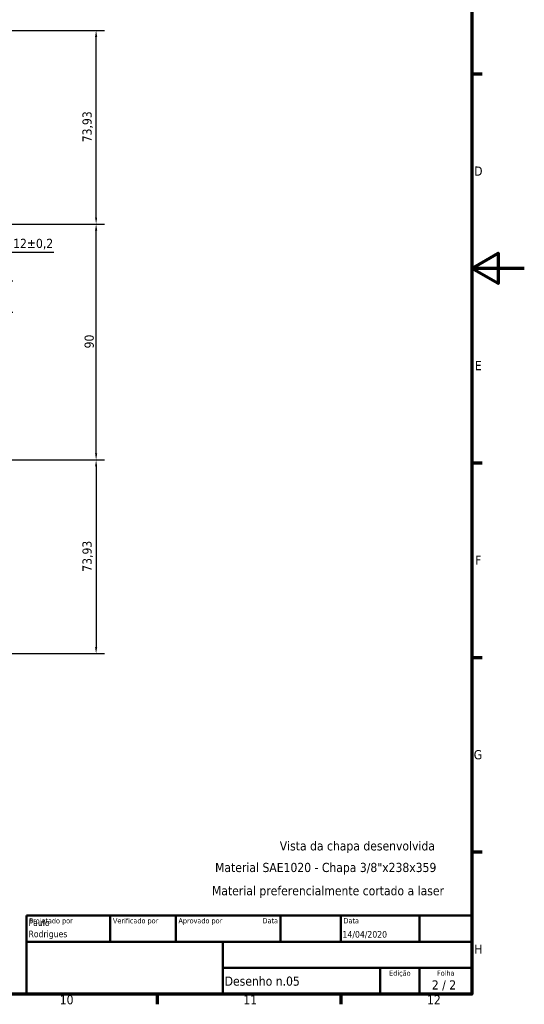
# Model space of a CAD drawing. Header units: millimetres. Extents: x 0 to 841, y 0 to 594.
# Tile 6 of 7: x 648 to 841, y 16 to 392. Entities that reach past the tile are written whole.
import ezdxf
from ezdxf.enums import TextEntityAlignment as Align

# ---------------------------------------------------------------- set-up
doc = ezdxf.new("R2010")
doc.units = ezdxf.units.MM
for name, color, linetype, lineweight in [('Borda (ISO)', 7, 'Continuous', 70), ('Dimensão (ISO)', 7, 'Continuous', 25), ('Símbolo (ISO)', 7, 'Continuous', 25), ('Título (ISO)', 7, 'Continuous', 50)]:
    doc.layers.add(name, color=color, linetype=linetype, lineweight=lineweight)
doc.styles.add('Estilo de texto13', font='tahoma.ttf')
doc.styles.add('Estilo de texto14', font='tahoma.ttf')
doc.styles.add('Texto da nota (ISO)', font='tahoma.ttf')
doc.dimstyles.new('Padrão (ISO)', dxfattribs={"dimtxt": 3.5, "dimasz": 2.5, "dimexe": 3.175, "dimexo": 0, "dimgap": 0.762, "dimtad": 1, "dimrnd": 1e-08, "dimzin": 0, "dimtxsty": 'Texto da nota (ISO)', "dimcen": 0.09, "dimdle": 10, "dimclrd": 256, "dimclre": 256, "dimclrt": 256, "dimazin": 0, "dimtfac": 1.001486, "dimtmove": 0, "dimatfit": 3, "dimfxl": 1, "dimtolj": 1, "dimtzin": 0, "dimlwd": -1, "dimlwe": -1, "dimarcsym": 0})

# ---------------------------------------------------------------- blocks, each defined once
blk = doc.blocks.new('Bordas Borda padrão')
at = {"layer": 'Borda (ISO)'}
for p, q in [((821, 371.25), (824.9, 371.25)), ((821, 222.75), (824.9, 222.75)), ((821, 148.5), (824.9, 148.5)), ((821, 74.25), (824.9, 74.25)), ((700.83, 20), (700.83, 16.1)), ((770.92, 20), (770.92, 16.1))]:
    blk.add_line(p, q, dxfattribs=at)
at = {"layer": 'Borda (ISO)', "flags": 128}
for points in [[(20, 20), (20, 574), (821, 574), (821, 20), (20, 20)], [(841, 297), (821, 297), (831, 302.77), (831, 291.23), (821, 297)]]:
    blk.add_lwpolyline(points, dxfattribs=at)
at = {"layer": 'Borda (ISO)', "char_height": 3.5, "attachment_point": 7, "style": 'Texto da nota (ISO)'}
for s, insert in [('D', (821.87, 332.38)), ('E', (822.15, 258.13)), ('F', (822.24, 183.88)), ('G', (821.7, 109.56)), ('H', (821.87, 35.38)), ('10', (663.69, 16.03)), ('11', (733.77, 16.1)), ('12', (803.86, 16.1))]:
    blk.add_mtext(s, dxfattribs=dict(at, insert=insert))
blk = doc.blocks.new('Blocos de títulos ISO')
at = {"layer": 'Título (ISO)'}
for p, q in [((270.07, 130), (100.07, 130)), ((100.07, 130), (100.07, 100)), ((132.07, 120), (132.07, 130)), ((157.07, 120), (157.07, 130)), ((197.07, 120), (197.07, 130)), ((220.07, 120), (220.07, 130)), ((250.07, 120), (250.07, 130)), ((270.07, 100), (270.07, 130)), ((100.07, 120), (270.07, 120)), ((175.07, 120), (175.07, 100)), ((270.07, 110), (175.07, 110)), ((235.07, 100), (235.07, 110)), ((250.07, 100), (250.07, 110)), ((100.07, 100), (270.07, 100))]:
    blk.add_line(p, q, dxfattribs=at)
at = {"layer": 'Título (ISO)', "style": 'Estilo de texto14'}
for s, p in [('Projetado por', (101.07, 129)), ('Verificado por', (133.07, 129)), ('Aprovado por', (158.07, 129)), ('Data', (221.07, 129))]:
    blk.add_text(s, height=2, dxfattribs=at).set_placement(p, align=Align.TOP_LEFT)
blk.add_text('Data', height=2, dxfattribs=at).set_placement((196.07, 129), align=Align.TOP_RIGHT)
for s, p in [('Edição', (242.57, 109)), ('Folha', (260.07, 109))]:
    blk.add_text(s, height=2, dxfattribs=at).set_placement(p, align=Align.TOP_CENTER)
at = {"layer": 'Título (ISO)', "style": 'Texto da nota (ISO)'}
blk.add_text('2 / 2 ', height=3.5, dxfattribs=at).set_placement((260.07, 103.5), align=Align.MIDDLE_CENTER)
at = {"layer": 'Título (ISO)'}
for tag, p, height, style in [('AUTOR_001', (100.82, 125.99), 2.5, 'Estilo de texto13'), ('AUTOR_002', (100.82, 121.71), 2.5, 'Estilo de texto13'), ('DATA_DE_CRIAÇÃO_001', (220.69, 121.54), 2.5, 'Estilo de texto13'), ('NÚMERO_DA_PEÇA_001', (175.72, 103.21), 3.5, 'Texto da nota (ISO)')]:
    blk.add_attdef(tag, p, '', height=height, dxfattribs=dict(at, style=style))
at = {"layer": 'Título (ISO)', "style": 'Estilo de texto13'}
for tag, p in [('VERIFICADO_POR', (133.07, 121)), ('APROVADO_POR_ENG.', (158.07, 121))]:
    blk.add_attdef(tag, text='', height=2.5, dxfattribs=at).set_placement(p, align=Align.BOTTOM_LEFT)
blk.add_attdef('DATA_DE_APROVAÇÃO_DA_ENG.', text='', height=2.5, dxfattribs=at).set_placement((196.07, 121), align=Align.BOTTOM_RIGHT)
at = {"layer": 'Título (ISO)', "style": 'Texto da nota (ISO)'}
for tag, p in [('TÍTULO', (222.57, 115)), ('EMPRESA', (137.41, 109.96)), ('NÚMERO_DE_REVISÃO', (242.57, 103.5))]:
    blk.add_attdef(tag, text='', height=3.5, dxfattribs=at).set_placement(p, align=Align.MIDDLE_CENTER)
blk = doc.blocks.new('*D19')
at = {"layer": 'Defpoints', "color": 0, "transparency": 16777216}
for p in [(601.57, 223.9), (465.74, 149.97), (677.57, 149.97)]:
    blk.add_point(p, dxfattribs=at)
at = {"layer": 'Dimensão (ISO)', "transparency": 16777216}
for p, q in [((601.57, 223.9), (680.75, 223.9)), ((677.57, 221.4), (677.57, 152.47)), ((465.74, 149.97), (680.75, 149.97))]:
    blk.add_line(p, q, dxfattribs=at)
for points in [[(677.16, 221.4), (677.99, 221.4), (677.57, 223.9)], [(677.16, 152.47), (677.99, 152.47), (677.57, 149.97)]]:
    blk.add_solid(points, dxfattribs=at)
at = {"layer": 'Dimensão (ISO)', "transparency": 16777216, "insert": (672.37, 181.2), "char_height": 3.5, "attachment_point": 1, "rotation": 90, "style": 'Texto da nota (ISO)'}
blk.add_mtext('\\A1;73,93', dxfattribs=at)
blk = doc.blocks.new('*D20')
at = {"layer": 'Defpoints', "color": 0, "transparency": 16777216}
for p in [(601.57, 313.9), (677.57, 313.9), (601.57, 223.9)]:
    blk.add_point(p, dxfattribs=at)
at = {"layer": 'Dimensão (ISO)', "transparency": 16777216}
for p, q in [((601.57, 313.9), (680.75, 313.9)), ((677.57, 226.4), (677.57, 311.4)), ((601.57, 223.9), (680.75, 223.9))]:
    blk.add_line(p, q, dxfattribs=at)
for points in [[(677.16, 311.4), (677.99, 311.4), (677.57, 313.9)], [(677.16, 226.4), (677.99, 226.4), (677.57, 223.9)]]:
    blk.add_solid(points, dxfattribs=at)
at = {"layer": 'Dimensão (ISO)', "transparency": 16777216, "insert": (673.17, 266.45), "char_height": 3.5, "attachment_point": 1, "rotation": 90, "style": 'Texto da nota (ISO)'}
blk.add_mtext('\\A1;90', dxfattribs=at)
blk = doc.blocks.new('*D21')
at = {"layer": 'Defpoints', "color": 0, "transparency": 16777216}
for p in [(465.74, 387.83), (677.57, 387.83), (601.57, 313.9)]:
    blk.add_point(p, dxfattribs=at)
at = {"layer": 'Dimensão (ISO)', "transparency": 16777216}
for p, q in [((465.74, 387.83), (680.75, 387.83)), ((677.57, 316.4), (677.57, 385.33)), ((601.57, 313.9), (680.75, 313.9))]:
    blk.add_line(p, q, dxfattribs=at)
for points in [[(677.16, 385.33), (677.99, 385.33), (677.57, 387.83)], [(677.16, 316.4), (677.99, 316.4), (677.57, 313.9)]]:
    blk.add_solid(points, dxfattribs=at)
at = {"layer": 'Dimensão (ISO)', "transparency": 16777216, "insert": (672.37, 345.13), "char_height": 3.5, "attachment_point": 1, "rotation": 90, "style": 'Texto da nota (ISO)'}
blk.add_mtext('\\A1;73,93', dxfattribs=at)
blk = doc.blocks.new('*D36')
at = {"layer": 'Defpoints', "color": 0, "transparency": 16777216}
for p in [(578.63, 292.23), (642.63, 292.23), (578.63, 280.23)]:
    blk.add_point(p, dxfattribs=at)
at = {"layer": 'Dimensão (ISO)', "transparency": 16777216}
for p, q in [((661.4, 303.07), (642.63, 303.07)), ((642.63, 303.07), (642.63, 292.23)), ((578.63, 292.23), (645.81, 292.23)), ((642.63, 282.73), (642.63, 289.73)), ((578.63, 280.23), (645.81, 280.23))]:
    blk.add_line(p, q, dxfattribs=at)
for points in [[(642.22, 289.73), (643.05, 289.73), (642.63, 292.23)], [(642.22, 282.73), (643.05, 282.73), (642.63, 280.23)]]:
    blk.add_solid(points, dxfattribs=at)
at = {"layer": 'Dimensão (ISO)', "transparency": 16777216, "insert": (645.9, 308.28), "char_height": 3.5, "attachment_point": 1, "style": 'Texto da nota (ISO)'}
blk.add_mtext('\\A1;12{\\H3.5052;±0,2}', dxfattribs=at)

msp = doc.modelspace()

# ---------------------------------------------------------------- block references
msp.add_blockref('Bordas Borda padrão', (0, 0))
msp.add_blockref('Blocos de títulos ISO', (550.929, -80)).add_auto_attribs({'NÚMERO_DA_PEÇA_001': 'Desenho n.05', 'AUTOR_001': 'Paulo', 'DATA_DE_CRIAÇÃO_001': '14/04/2020', 'AUTOR_002': 'Rodrigues'})

# ---------------------------------------------------------------- texts
at = {"layer": 'Símbolo (ISO)', "char_height": 3.5, "attachment_point": 1, "style": 'Texto da nota (ISO)'}
for s, insert, width in [('{\\fTahoma|b0|i0;Vista da chapa desenvolvida}', (747.643, 78.329), 59.92545), ('{\\fTahoma|b0|i0;Material SAE1020 - Chapa 3/8"x238x359}', (722.975, 70.089), 86.21515), ('{\\fTahoma|b0|i0;Material preferencialmente cortado a laser}', (721.789, 61.203), 89.70381)]:
    msp.add_mtext(s, dxfattribs=dict(at, insert=insert, width=width))

# ---------------------------------------------------------------- dimensions: what is measured, and where the dimension line sits
at = {"layer": 'Dimensão (ISO)'}
for base, p1, p2, override, picture, middle in [((677.574, 387.829), (601.574, 313.9), (465.74, 387.829), {"dimgap": 0.762, "dimdec": 2, "dimtol": 0, "dimlim": 0, "dimtp": 0, "dimtm": 0, "dimtdec": 2, "dimtofl": 0, "dimatfit": 1}, '*D21', (677.574, 350.865)), ((677.574, 313.9), (601.574, 223.9), (601.574, 313.9), {"dimgap": 0.762, "dimdec": 0, "dimtol": 0, "dimlim": 0, "dimtp": 0, "dimtm": 0, "dimtdec": 2, "dimtofl": 0, "dimatfit": 1}, '*D20', (677.574, 268.9)), ((642.634, 292.227), (578.634, 280.227), (578.634, 292.227), {"dimgap": 0.762, "dimtih": 1, "dimtoh": 1, "dimdec": 0, "dimtol": 1, "dimlim": 0, "dimtp": 0.2, "dimtm": 0.2, "dimtdec": 1, "dimtofl": 0, "dimtmove": 1, "dimatfit": 2}, '*D36', (642.928, 303.065)), ((677.574, 149.972), (601.574, 223.9), (465.74, 149.972), {"dimgap": 0.762, "dimdec": 2, "dimtol": 0, "dimlim": 0, "dimtp": 0, "dimtm": 0, "dimtdec": 2, "dimtofl": 0, "dimatfit": 1}, '*D19', (677.574, 186.936))]:
    dim = msp.add_linear_dim(base=base, p1=p1, p2=p2, angle=90, dimstyle='Padrão (ISO)', override=override, dxfattribs=at)
    dim.commit()
    dim.dimension.update_dxf_attribs({"geometry": picture, "text_midpoint": middle, "dimtype": 160})

doc.saveas('drawing.dxf')
